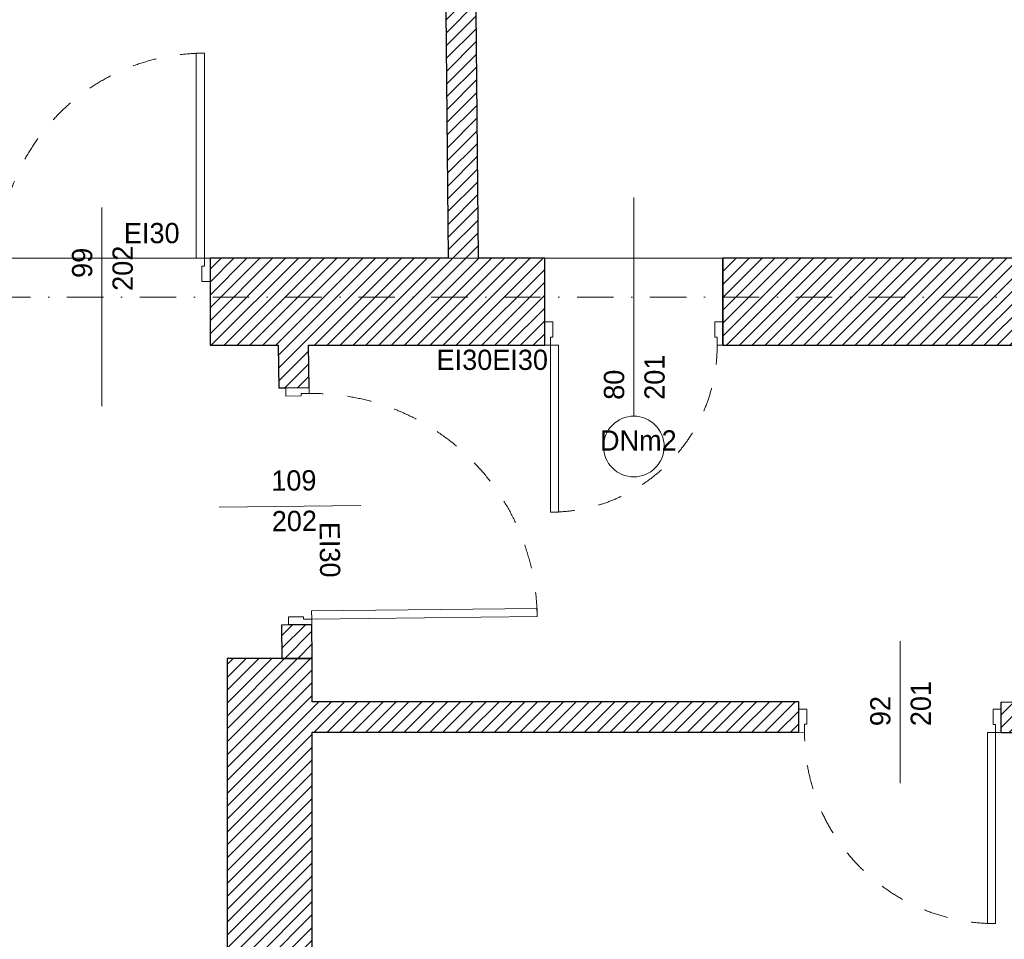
# Model space of a CAD drawing. Header units: millimetres. Extents: x 172139 to 266886, y 89525 to 138225.
# Tile 42 of 82: x 206844 to 211709, y 110034 to 114575. Entities that reach past the tile are written whole.
import ezdxf
from ezdxf.enums import TextEntityAlignment as Align

# ---------------------------------------------------------------- set-up
doc = ezdxf.new("R2010")
doc.units = ezdxf.units.MM
doc.header["$MEASUREMENT"] = 0
doc.linetypes.add('Kropki i Kreski', pattern=[360, 180, -90, 0, -90])
doc.linetypes.add('Przerywana', pattern=[240, 120, -120])
for name, color, linetype in [('Drzwi ArchiCAD', 7, 'Continuous'), ('Konstrukcja - Siatki mod', 7, 'Continuous'), ('KR_INW', 7, 'Continuous'), ('NAPIS_SODON', 7, 'Continuous'), ('ROZBUDOWA_NOWE_DZIAŁOWE', 7, 'Continuous'), ('Znaczniki drzwi ArchiCADa', 7, 'Continuous')]:
    doc.layers.add(name, color=color, linetype=linetype)
for name, color, linetype, lineweight in [('Drzwi ArchiCAD_Nr_pióra__1', 7, 'Continuous', 13), ('Drzwi ArchiCAD_Nr_pióra__27', 7, 'Continuous', 25), ('KR_INW_Nr_pióra__101', 252, 'Continuous', 5), ('KR_INW_Nr_pióra__27', 7, 'Continuous', 25), ('NAPIS_SODON_Nr_pióra__121', 255, 'Continuous', 0), ('ROZBUDOWA_NOWE_DZIAŁOWE_Nr_pióra__27', 7, 'Continuous', 25), ('STREFA_NOWE_POM_Nr_pióra__121', 255, 'Continuous', 0), ('Znaczniki drzwi ArchiCADa_Nr_pióra__7', 7, 'Continuous', 13)]:
    doc.layers.add(name, color=color, linetype=linetype, lineweight=lineweight)
for name, color, linetype, lineweight, true_color in [('Drzwi ArchiCAD_Nr_pióra__4', 7, 'Continuous', 13, 0x029e21), ('Konstrukcja - Siatki mod_Nr_pióra__48', 7, 'Continuous', 15, 0xa80f02), ('Znaczniki drzwi ArchiCADa_Nr_pióra__20', 7, 'Continuous', 13, 0xb00000), ('Znaczniki drzwi ArchiCADa_Nr_pióra__4', 7, 'Continuous', 13, 0x029e21)]:
    doc.layers.add(name, color=color, linetype=linetype, lineweight=lineweight, true_color=true_color)
doc.styles.add('GENERATED_STYLE_1', font='txt')
doc.styles.add('GENERATED_STYLE_2', font='txt')
pattern_1 = [(45, (0, 0), (-31.819804, 31.819804), [])]

# ---------------------------------------------------------------- blocks, each defined once
blk = doc.blocks.new('Strop_2', base_point=(188316, 115154.1))
at = {"layer": 'NAPIS_SODON_Nr_pióra__121', "linetype": 'Continuous', "flags": 128}
blk.add_lwpolyline([(224893.2, 113397.6), (205242.2, 113397.6), (204667.3, 113397.6), (188316, 113397.6)], dxfattribs=at)
blk = doc.blocks.new('Ściana_9', base_point=(209110.2, 113397.6))
at = {"layer": 'KR_INW_Nr_pióra__101', "linetype": 'Continuous'}
h = blk.add_hatch(dxfattribs=at)
h.set_pattern_fill('Cegła_licówka', color=256, style=0, pattern_type=2)
h.set_pattern_definition(pattern_1)
h.paths.add_polyline_path([(209110.2, 113397.6), (209095, 115147.1), (208945, 115147.1), (208960.2, 113397.6)])
at = {"layer": 'KR_INW_Nr_pióra__27', "linetype": 'Continuous', "flags": 128}
for points in [[(208945, 115147.1), (208960.2, 113397.6)], [(209110.2, 113397.6), (209095, 115147.1)]]:
    blk.add_lwpolyline(points, dxfattribs=at)
blk = doc.blocks.new('Drzwi 19_12')
at = {"layer": 'Drzwi ArchiCAD_Nr_pióra__1', "linetype": 'Continuous'}
for p, q in [((432, 0), (432, 944)), ((432, 944), (472, 944)), ((472, 944), (472, 0)), ((-472, 0), (-500, 0)), ((-500, 0), (-500, -115)), ((-472, -40), (-472, 0)), ((472, 0), (432, 0)), ((500, 0), (472, 0)), ((472, 0), (472, -40)), ((500, -115), (500, 0)), ((-460, -40), (-472, -40)), ((-460, -115), (-460, -40)), ((472, -40), (460, -40)), ((460, -40), (460, -115)), ((-500, -115), (-460, -115)), ((460, -115), (500, -115))]:
    blk.add_line(p, q, dxfattribs=at)
at = {"layer": 'Drzwi ArchiCAD_Nr_pióra__1', "linetype": 'Przerywana'}
blk.add_arc((472, 0), 944, 90, 180, dxfattribs=at)
at = {"layer": 'Drzwi ArchiCAD_Nr_pióra__27', "linetype": 'Continuous'}
for p, q in [((-500, 0), (-500, -115)), ((500, 0), (500, -115))]:
    blk.add_line(p, q, dxfattribs=at)
blk = doc.blocks.new('Znacznik Wym 19_12')
at = {"layer": 'Znaczniki drzwi ArchiCADa_Nr_pióra__20', "linetype": 'Continuous'}
blk.add_line((0, -400), (0, 300), dxfattribs=at)
at = {"layer": 'Znaczniki drzwi ArchiCADa_Nr_pióra__7', "style": 'GENERATED_STYLE_1'}
for tag, rotation, p in [('AC_MarkerText_3', 270, (-182.4, 72.7)), ('AC_MarkerText_2', 270, (17.6, 72.7)), ('AC_MarkerText_5', 180, (-108.8, -133))]:
    blk.add_attdef(tag, text='', height=100, rotation=rotation, dxfattribs=at).set_placement(p, align=Align.BOTTOM_LEFT)
blk = doc.blocks.new('Ściana_34', base_point=(207868.7, 111207.8))
at = {"layer": 'KR_INW_Nr_pióra__101', "linetype": 'Continuous'}
h = blk.add_hatch(dxfattribs=at)
h.set_pattern_fill('Cegła_licówka', color=256, style=0, pattern_type=2)
h.set_pattern_definition(pattern_1)
h.paths.add_polyline_path([(208288.7, 111207.5), (208288.7, 111057.5), (210693.6, 111056.2), (210693.7, 111171.2), (210693.7, 111206.2)])
h = blk.add_hatch(dxfattribs=at)
h.set_pattern_fill('Cegła_licówka', color=256, style=0, pattern_type=2)
h.set_pattern_definition(pattern_1)
h.paths.add_polyline_path([(211693.6, 111055.6), (214853.3, 111053.8), (214853.3, 111168.8), (214853.4, 111203.8), (211693.7, 111205.6), (211693.7, 111170.6)])
at = {"layer": 'KR_INW_Nr_pióra__27', "linetype": 'Continuous'}
for p, q in [((210693.6, 111056.2), (210693.7, 111171.2)), ((210693.7, 111171.2), (210693.7, 111206.2)), ((211693.6, 111055.6), (211693.7, 111170.6)), ((211693.7, 111170.6), (211693.7, 111205.6))]:
    blk.add_line(p, q, dxfattribs=at)
at = {"layer": 'KR_INW_Nr_pióra__27', "linetype": 'Continuous', "flags": 128}
for points in [[(210693.7, 111206.2), (208288.7, 111207.5)], [(214853.4, 111203.8), (211693.7, 111205.6)], [(208288.7, 111057.5), (210693.6, 111056.2)], [(211693.6, 111055.6), (212206.4, 111055.3)]]:
    blk.add_lwpolyline(points, dxfattribs=at)
at = {"layer": 'Drzwi ArchiCAD', "linetype": 'Continuous', "xscale": -1, "zscale": 1000, "rotation": 179.9679760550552}
blk.add_blockref('Drzwi 19_12', (211193.6, 111055.9), dxfattribs=at)
at = {"layer": 'Znaczniki drzwi ArchiCADa', "color": 14, "lineweight": 13, "true_color": 0xb00000}
ref = blk.add_blockref('Znacznik Wym 19_12', (211193.7, 111205.9), dxfattribs=dict(at, rotation=359.9679760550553))
ref.add_attrib('AC_MarkerText_2', '92', dxfattribs={"layer": 'Znaczniki drzwi ArchiCADa_Nr_pióra__7', "color": 7, "height": 100, "rotation": 89.968, "style": 'GENERATED_STYLE_1'}).set_placement((211175.9, 111086.6), align=Align.BOTTOM_LEFT)
ref.add_attrib('AC_MarkerText_3', '201', dxfattribs={"layer": 'Znaczniki drzwi ArchiCADa_Nr_pióra__7', "color": 7, "height": 100, "rotation": 89.968, "style": 'GENERATED_STYLE_1'}).set_placement((211375.9, 111086.5), align=Align.BOTTOM_LEFT)
blk = doc.blocks.new('Drzwi 19_16')
at = {"layer": 'Drzwi ArchiCAD_Nr_pióra__1', "linetype": 'Continuous'}
for p, q in [((517, 0), (517, 1114)), ((517, 1114), (557, 1114)), ((557, 1114), (557, 0)), ((-557, 0), (-585, 0)), ((-585, 0), (-585, -115)), ((-557, -40), (-557, 0)), ((557, 0), (517, 0)), ((585, 0), (557, 0)), ((557, 0), (557, -40)), ((585, -115), (585, 0)), ((-545, -40), (-557, -40)), ((-545, -115), (-545, -40)), ((557, -40), (545, -40)), ((545, -40), (545, -115)), ((-585, -115), (-545, -115)), ((545, -115), (585, -115))]:
    blk.add_line(p, q, dxfattribs=at)
at = {"layer": 'Drzwi ArchiCAD_Nr_pióra__1', "linetype": 'Przerywana'}
blk.add_arc((557, 0), 1114, 90, 180, dxfattribs=at)
at = {"layer": 'Drzwi ArchiCAD_Nr_pióra__27', "linetype": 'Continuous'}
for p, q in [((-585, 0), (-585, -115)), ((585, 0), (585, -115))]:
    blk.add_line(p, q, dxfattribs=at)
blk = doc.blocks.new('Ściana_35', base_point=(208288.7, 111420.7))
at = {"layer": 'KR_INW_Nr_pióra__101', "linetype": 'Continuous'}
h = blk.add_hatch(dxfattribs=at)
h.set_pattern_fill('Cegła_licówka', color=256, style=0, pattern_type=2)
h.set_pattern_definition(pattern_1)
h.paths.add_polyline_path([(208121, 112967.6), (208123.4, 112756), (208158.4, 112756.4), (208273.4, 112757.7), (208271, 112967.6)])
h = blk.add_hatch(dxfattribs=at)
h.set_pattern_fill('Cegła_licówka', color=256, style=0, pattern_type=2)
h.set_pattern_definition(pattern_1)
h.paths.add_polyline_path([(208136.8, 111586), (208138.7, 111419), (208288.7, 111420.7), (208286.8, 111587.8), (208171.8, 111586.4)])
at = {"layer": 'KR_INW_Nr_pióra__27', "linetype": 'Continuous'}
for p, q in [((208158.4, 112756.4), (208123.4, 112756)), ((208273.4, 112757.7), (208158.4, 112756.4)), ((208171.8, 111586.4), (208136.8, 111586)), ((208286.8, 111587.8), (208171.8, 111586.4))]:
    blk.add_line(p, q, dxfattribs=at)
at = {"layer": 'KR_INW_Nr_pióra__27', "linetype": 'Continuous', "flags": 128}
for points in [[(208121, 112967.6), (208123.4, 112756)], [(208273.4, 112757.7), (208271, 112967.6)], [(208136.8, 111586), (208138.7, 111419)], [(208288.7, 111420.7), (208286.8, 111587.8)], [(208138.7, 111419), (208288.7, 111420.7)]]:
    blk.add_lwpolyline(points, dxfattribs=at)
at = {"layer": 'Drzwi ArchiCAD', "linetype": 'Continuous', "zscale": 1000, "rotation": 270.6556948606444}
blk.add_blockref('Drzwi 19_16', (208280.1, 112172.7), dxfattribs=at)
at = {"layer": 'Znaczniki drzwi ArchiCADa', "color": 14, "lineweight": 13, "true_color": 0xb00000}
ref = blk.add_blockref('Znacznik Wym 19_12', (208130.1, 112171), dxfattribs=dict(at, rotation=90.6556948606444))
ref.add_attrib('AC_MarkerText_2', '109', dxfattribs={"layer": 'Znaczniki drzwi ArchiCADa_Nr_pióra__7', "color": 7, "height": 100, "rotation": 0.6557, "style": 'GENERATED_STYLE_1'}).set_placement((208087.9, 112218.8), align=Align.BOTTOM_LEFT)
ref.add_attrib('AC_MarkerText_3', '202', dxfattribs={"layer": 'Znaczniki drzwi ArchiCADa_Nr_pióra__7', "color": 7, "height": 100, "rotation": 0.6557, "style": 'GENERATED_STYLE_1'}).set_placement((208090.2, 112018.8), align=Align.BOTTOM_LEFT)
ref.add_attrib('AC_MarkerText_5', 'EI30', dxfattribs={"layer": 'Znaczniki drzwi ArchiCADa_Nr_pióra__7', "color": 7, "height": 100, "rotation": 270.6557, "style": 'GENERATED_STYLE_1'}).set_placement((208294.9, 112094.7), align=Align.BOTTOM_LEFT)
blk = doc.blocks.new('Ściana_36', base_point=(207868.7, 111420.7))
at = {"layer": 'KR_INW_Nr_pióra__101', "linetype": 'Continuous'}
h = blk.add_hatch(dxfattribs=at)
h.set_pattern_fill('Cegła_licówka', color=256, style=0, pattern_type=2)
h.set_pattern_definition(pattern_1)
h.paths.add_polyline_path([(207868.7, 111420.7), (207868.7, 107385.1), (208288.7, 107385.1), (208288.7, 111420.7)])
at = {"layer": 'KR_INW_Nr_pióra__27', "linetype": 'Continuous', "flags": 128}
for points in [[(207868.7, 111420.7), (207868.7, 107385.1)], [(208288.7, 111420.7), (207868.7, 111420.7)], [(208288.7, 111207.5), (208288.7, 111420.7)], [(208288.7, 107385.1), (208288.7, 111057.5)]]:
    blk.add_lwpolyline(points, dxfattribs=at)
blk = doc.blocks.new('Drzwi 19_50')
at = {"layer": 'Drzwi ArchiCAD_Nr_pióra__1', "linetype": 'Continuous'}
for p, q in [((466.2, 0), (466.2, 1012.4)), ((466.2, 1012.4), (506.2, 1012.4)), ((506.2, 1012.4), (506.2, 0)), ((-506.2, 0), (-534.2, 0)), ((-534.2, 0), (-534.2, -115)), ((-506.2, -40), (-506.2, 0)), ((506.2, 0), (466.2, 0)), ((534.2, 0), (506.2, 0)), ((506.2, 0), (506.2, -40)), ((534.2, -115), (534.2, 0)), ((-494.2, -40), (-506.2, -40)), ((-494.2, -115), (-494.2, -40)), ((506.2, -40), (494.2, -40)), ((494.2, -40), (494.2, -115)), ((-534.2, -115), (-494.2, -115)), ((494.2, -115), (534.2, -115))]:
    blk.add_line(p, q, dxfattribs=at)
at = {"layer": 'Drzwi ArchiCAD_Nr_pióra__1', "linetype": 'Przerywana'}
blk.add_arc((506.2, 0), 1012.4, 90, 180, dxfattribs=at)
at = {"layer": 'Drzwi ArchiCAD_Nr_pióra__27', "linetype": 'Continuous'}
for p, q in [((-534.2, 0), (-534.2, -115)), ((534.2, 0), (534.2, -115))]:
    blk.add_line(p, q, dxfattribs=at)
blk = doc.blocks.new('Znacznik Wym 19_29')
at = {"layer": 'Znaczniki drzwi ArchiCADa_Nr_pióra__20', "linetype": 'Continuous'}
blk.add_line((0, -680), (0, 300), dxfattribs=at)
at = {"layer": 'Znaczniki drzwi ArchiCADa_Nr_pióra__7', "style": 'GENERATED_STYLE_1'}
for tag, p in [('AC_MarkerText_3', (-182.4, -207.3)), ('AC_MarkerText_2', (17.6, -269.6))]:
    blk.add_attdef(tag, text='', height=100, rotation=270, dxfattribs=at).set_placement(p, align=Align.BOTTOM_LEFT)
blk = doc.blocks.new('Ściana_130', base_point=(209438.1, 113397.6))
at = {"layer": 'KR_INW_Nr_pióra__101', "linetype": 'Continuous'}
h = blk.add_hatch(dxfattribs=at)
h.set_pattern_fill('Cegła_licówka', color=256, style=0, pattern_type=2)
h.set_pattern_definition(pattern_1)
h.paths.add_polyline_path([(207784.1, 113397.6), (207784.1, 113282.6), (207784.1, 112967.6), (209438.1, 112967.6), (209438.1, 113397.6)])
at = {"layer": 'KR_INW_Nr_pióra__27', "linetype": 'Continuous'}
for p, q in [((207784.1, 113397.6), (207784.1, 113282.6)), ((207784.1, 113282.6), (207784.1, 112967.6))]:
    blk.add_line(p, q, dxfattribs=at)
at = {"layer": 'KR_INW_Nr_pióra__27', "linetype": 'Continuous', "flags": 128}
for points in [[(208960.2, 113397.6), (207784.1, 113397.6)], [(209438.1, 113397.6), (209110.2, 113397.6)], [(209438.1, 112967.6), (209438.1, 113397.6)], [(207784.1, 112967.6), (208121, 112967.6)], [(208271, 112967.6), (209438.1, 112967.6)]]:
    blk.add_lwpolyline(points, dxfattribs=at)
at = {"layer": 'Drzwi ArchiCAD', "linetype": 'Continuous', "zscale": 1000}
blk.add_blockref('Drzwi 19_50', (207249.9, 113397.6), dxfattribs=at)
at = {"layer": 'Znaczniki drzwi ArchiCADa', "color": 14, "lineweight": 13, "true_color": 0xb00000}
ref = blk.add_blockref('Znacznik Wym 19_29', (207249.9, 112967.6), dxfattribs=dict(at, rotation=180))
ref.add_attrib('AC_MarkerText_2', '99', dxfattribs={"layer": 'Znaczniki drzwi ArchiCADa_Nr_pióra__7', "color": 7, "height": 100, "rotation": 90, "style": 'GENERATED_STYLE_1'}).set_placement((207232.2, 113300.2), align=Align.BOTTOM_LEFT)
ref.add_attrib('AC_MarkerText_3', '202', dxfattribs={"layer": 'Znaczniki drzwi ArchiCADa_Nr_pióra__7', "color": 7, "height": 100, "rotation": 90, "style": 'GENERATED_STYLE_1'}).set_placement((207432.2, 113236.2), align=Align.BOTTOM_LEFT)
ref.add_attrib('AC_MarkerText_5', 'EI30', dxfattribs={"layer": 'Znaczniki drzwi ArchiCADa_Nr_pióra__7', "color": 7, "height": 100, "rotation": 360, "style": 'GENERATED_STYLE_1'}).set_placement((207358.7, 113441.7), align=Align.BOTTOM_LEFT)
blk = doc.blocks.new('Drzwi 19_51')
at = {"layer": 'Drzwi ArchiCAD_Nr_pióra__27', "linetype": 'Continuous'}
for p, q in [((-440, 0), (-440, -115)), ((440, 0), (440, -115))]:
    blk.add_line(p, q, dxfattribs=at)
at = {"layer": 'Drzwi ArchiCAD_Nr_pióra__4', "linetype": 'Continuous'}
for p, q in [((372, 0), (372, 824)), ((372, 824), (412, 824)), ((412, 824), (412, 0)), ((-412, 0), (-440, 0)), ((-440, 0), (-440, -115)), ((-412, -40), (-412, 0)), ((412, 0), (372, 0)), ((440, 0), (412, 0)), ((412, 0), (412, -40)), ((440, -115), (440, 0)), ((-400, -40), (-412, -40)), ((-400, -115), (-400, -40)), ((412, -40), (400, -40)), ((400, -40), (400, -115)), ((-440, -115), (-400, -115)), ((400, -115), (440, -115))]:
    blk.add_line(p, q, dxfattribs=at)
at = {"layer": 'Drzwi ArchiCAD_Nr_pióra__4', "linetype": 'Przerywana'}
blk.add_arc((412, 0), 824, 90, 180, dxfattribs=at)
blk = doc.blocks.new('Znacznik Wym 19_30')
at = {"layer": 'Znaczniki drzwi ArchiCADa_Nr_pióra__4', "linetype": 'Continuous'}
blk.add_line((0, 350), (0, -730), dxfattribs=at)
for start, end in [(0, 180), (180, 0)]:
    blk.add_arc((0, 500), 150, start, end, dxfattribs=at)
at = {"layer": 'Znaczniki drzwi ArchiCADa_Nr_pióra__4', "style": 'GENERATED_STYLE_2'}
for tag, rotation, p in [('AC_WIDO_ID', 180, (167.1, 614.7)), ('AC_MarkerText_3', 270, (-182.4, 330.7)), ('AC_MarkerText_2', 270, (17.6, 330.6)), ('gs_hide_marker', 180, (974.4, 213))]:
    blk.add_attdef(tag, text='', height=100, rotation=rotation, dxfattribs=at).set_placement(p, align=Align.BOTTOM_LEFT)
blk = doc.blocks.new('Ściana_131', base_point=(210318.1, 113397.6))
at = {"layer": 'ROZBUDOWA_NOWE_DZIAŁOWE_Nr_pióra__27', "linetype": 'Continuous'}
for p, q in [((209438.1, 113082.6), (209438.1, 113397.6)), ((210318.1, 113082.6), (210318.1, 113397.6)), ((209438.1, 112967.6), (209438.1, 113082.6)), ((210318.1, 112967.6), (210318.1, 113082.6))]:
    blk.add_line(p, q, dxfattribs=at)
at = {"layer": 'Drzwi ArchiCAD', "color": 104, "linetype": 'Continuous', "lineweight": 13, "true_color": 0x029e21, "zscale": 1000, "rotation": 180}
blk.add_blockref('Drzwi 19_51', (209878.1, 112967.6), dxfattribs=at)
at = {"layer": 'Znaczniki drzwi ArchiCADa', "color": 104, "lineweight": 13, "true_color": 0x029e21}
ref = blk.add_blockref('Znacznik Wym 19_30', (209878.1, 112967.6), dxfattribs=dict(at, rotation=180))
ref.add_attrib('gs_hide_marker', 'EI30EI30', dxfattribs={"layer": 'Znaczniki drzwi ArchiCADa_Nr_pióra__4', "color": 104, "true_color": 0x029e21, "height": 100, "rotation": 360, "style": 'GENERATED_STYLE_2'}).set_placement((208903.7, 112815.9), align=Align.BOTTOM_LEFT)
ref.add_attrib('AC_MarkerText_2', '80', dxfattribs={"layer": 'Znaczniki drzwi ArchiCADa_Nr_pióra__4', "color": 104, "true_color": 0x029e21, "height": 100, "rotation": 90, "style": 'GENERATED_STYLE_2'}).set_placement((209860.4, 112698.2), align=Align.BOTTOM_LEFT)
ref.add_attrib('AC_MarkerText_3', '201', dxfattribs={"layer": 'Znaczniki drzwi ArchiCADa_Nr_pióra__4', "color": 104, "true_color": 0x029e21, "height": 100, "rotation": 90, "style": 'GENERATED_STYLE_2'}).set_placement((210060.4, 112698.2), align=Align.BOTTOM_LEFT)
ref.add_attrib('AC_WIDO_ID', 'DNm2', dxfattribs={"layer": 'Znaczniki drzwi ArchiCADa_Nr_pióra__4', "color": 104, "true_color": 0x029e21, "height": 100, "rotation": 360, "style": 'GENERATED_STYLE_2'}).set_placement((209711, 112417.6), align=Align.BOTTOM_LEFT)
blk = doc.blocks.new('Ściana_137', base_point=(216962.4, 113397.6))
at = {"layer": 'KR_INW_Nr_pióra__101', "linetype": 'Continuous'}
h = blk.add_hatch(dxfattribs=at)
h.set_pattern_fill('Cegła_licówka', color=256, style=0, pattern_type=2)
h.set_pattern_definition(pattern_1)
h.paths.add_polyline_path([(216962.4, 113397.6), (210318.1, 113397.6), (210318.1, 112967.6), (216962.4, 112967.6)])
at = {"layer": 'KR_INW_Nr_pióra__27', "linetype": 'Continuous', "flags": 128}
for points in [[(215750.3, 113397.6), (210318.1, 113397.6)], [(210318.1, 113397.6), (210318.1, 112967.6)], [(210318.1, 112967.6), (216962.4, 112967.6)]]:
    blk.add_lwpolyline(points, dxfattribs=at)
blk = doc.blocks.new('Standardowy znacznik siatki_10')
at = {"layer": 'Konstrukcja - Siatki mod_Nr_pióra__48', "linetype": 'Kropki i Kreski'}
blk.add_line((1000, 0), (72912, 0), dxfattribs=at)

msp = doc.modelspace()

# ---------------------------------------------------------------- linework, layer by layer
at = {"layer": 'STREFA_NOWE_POM_Nr_pióra__121', "linetype": 'Continuous', "flags": 128}
msp.add_lwpolyline([(214351, 115146.8), (214176.7, 115146.8), (212299.9, 115146.8), (212299.9, 115147.1), (209976.4, 115147.1), (209095, 115147.1), (209110.2, 113397.6), (209438.1, 113397.6), (210318.1, 113397.6), (215750.3, 113397.6), (215750.3, 115146.8), (215056.7, 115146.8)], close=True, dxfattribs=at)

# ---------------------------------------------------------------- block references
at = {"layer": 'Konstrukcja - Siatki mod', "color": 8, "linetype": 'Continuous', "lineweight": 13, "zscale": 1000}
msp.add_blockref('Standardowy znacznik siatki_10', (177989.3, 113205.9), dxfattribs=at)
at = {"layer": 'KR_INW'}
for name, p in [('Ściana_9', (209110.2, 113397.6)), ('Ściana_130', (209438.1, 113397.6)), ('Ściana_137', (216962.4, 113397.6)), ('Ściana_35', (208288.7, 111420.7)), ('Ściana_34', (207868.7, 111207.8)), ('Ściana_36', (207868.7, 111420.7))]:
    msp.add_blockref(name, p, dxfattribs=at)
at = {"layer": 'NAPIS_SODON', "color": 255, "linetype": 'Continuous', "lineweight": 0}
msp.add_blockref('Strop_2', (188316, 115154.1), dxfattribs=at)
at = {"layer": 'ROZBUDOWA_NOWE_DZIAŁOWE'}
msp.add_blockref('Ściana_131', (210318.1, 113397.6), dxfattribs=at)

doc.saveas('drawing.dxf')
